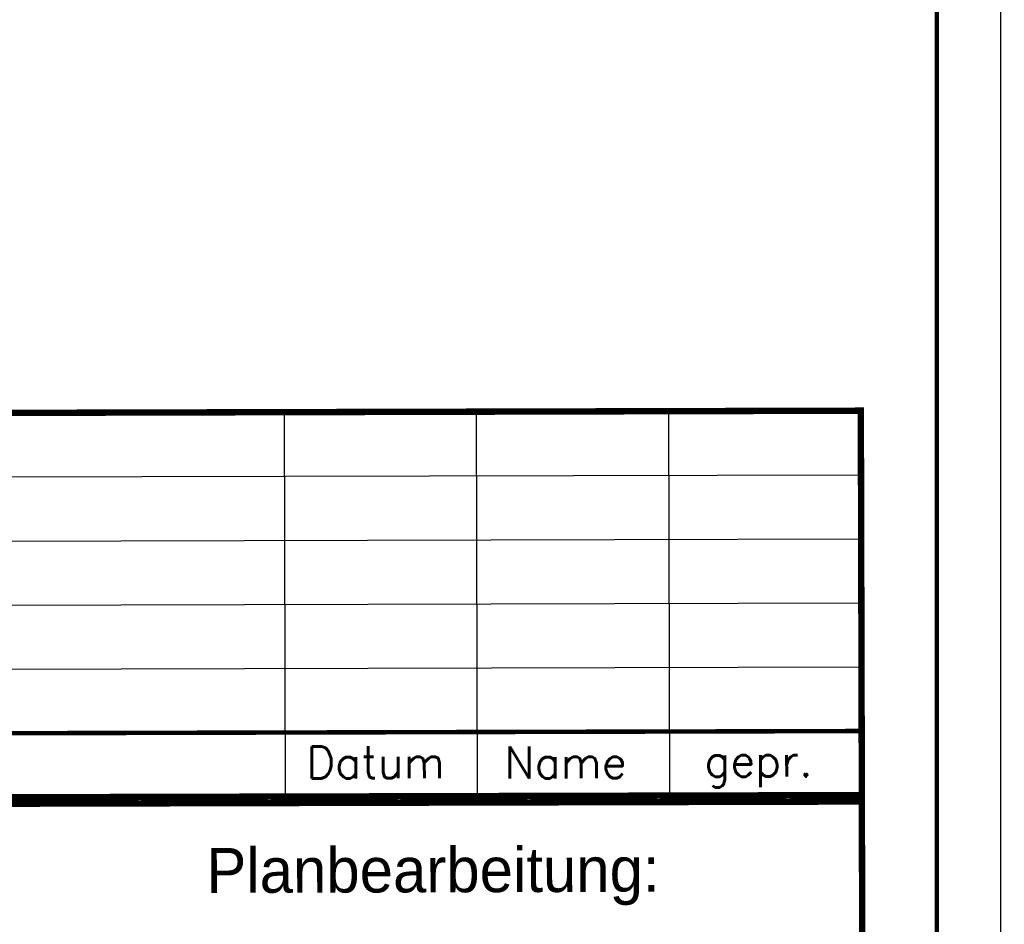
# Model space of a CAD drawing. Extents: x 0 to 1135, y 0 to 420.
# Tile 42 of 52: x 1058 to 1135, y 71 to 142. Entities that reach past the tile are written whole.
import ezdxf
from ezdxf.enums import TextEntityAlignment as Align

# ---------------------------------------------------------------- set-up
doc = ezdxf.new("R2010")
doc.units = 0
doc.header["$LTSCALE"] = 2
doc.header["$MEASUREMENT"] = 0
doc.linetypes.add('AUSGEZOGEN', pattern=[0])
for name, color, linetype in [('FBR', 8, 'CONTINUOUS'), ('LEGENDE', 7, 'AUSGEZOGEN'), ('RAHMEN', 250, 'AUSGEZOGEN')]:
    doc.layers.add(name, color=color, linetype=linetype)
doc.styles.add('ROMANS', font='romans.shx', dxfattribs={"width": 0.8})
doc.styles.add('UNIR-H', font='unir_h.shx', dxfattribs={"width": 0.8})

msp = doc.modelspace()

# ---------------------------------------------------------------- linework, layer by layer
at = {"layer": 'FBR'}
for points in [[(88.009, 187.528, 0), (104.839, 188.975, 0), (166.439, 194.269, -0.000002), (228.71, 199.62, 0.000002), (290.98, 204.971, 0.000001), (321.649, 207.607, 0.000001), (340.796, 209.253, 0.000002), (353.251, 210.323, -0.000001), (365.705, 211.394, -0.000007)], [(87.666, 191.514, 0), (104.497, 192.96, 0), (166.097, 198.254, -0.000002), (228.367, 203.605, 0.000002), (290.638, 208.957, 0.000001), (321.307, 211.592, 0.000001), (340.454, 213.238, 0.000002), (352.908, 214.308, -0.000001), (365.363, 215.379, -0.000007)], [(377.816, 216.449, 0.000001), (390.27, 217.519, 0.000044)], [(378.159, 212.464, 0.000001), (390.613, 213.534, 0.000044)]]:
    msp.add_lwpolyline(points, format="xyb", dxfattribs=at)
at = {"layer": 'LEGENDE'}
for p, q in [((1094.141, 81.484), (1094.064, 111.484)), ((1109.141, 81.522), (1109.064, 111.522)), ((1079.141, 81.445), (1079.064, 111.445)), ((959.078, 106.137), (1124.077, 106.561)), ((959.09, 101.137), (1124.09, 101.561)), ((959.103, 96.137), (1124.103, 96.561)), ((959.116, 91.137), (1124.116, 91.561))]:
    msp.add_line(p, q, dxfattribs=at)
for points, const_width in [([(1124.064, 111.561), (959.065, 111.137)], 0.5), ([(1124.142, 81.311), (1124.063, 111.811)], 0.5), ([(959.129, 86.137), (1124.128, 86.561)], 0.35), ([(959.142, 81.137), (1124.141, 81.561)], 0.5), ([(1124.323, 10.811), (1124.142, 81.311)], 0.5), ([(1124.392, 81.061), (958.893, 80.636)], 0.5)]:
    msp.add_lwpolyline(points, dxfattribs=dict(at, const_width=const_width))
at = {"layer": 'RAHMEN'}
msp.add_line((1135, 0), (1135, 420), dxfattribs=at)
at = {"layer": 'RAHMEN', "const_width": 0.35}
msp.add_lwpolyline([(25, 5), (1130, 5), (1130, 415), (25, 415), (25, 5)], dxfattribs=at)

# ---------------------------------------------------------------- texts
at = {"layer": 'LEGENDE', "style": 'ROMANS'}
for s, p in [('Datum', (1080.77, 82.858)), ('Name', (1096.238, 82.855)), ('gepr.', (1111.847, 82.991))]:
    msp.add_text(s, height=2.5, rotation=0.14716, dxfattribs=at).set_placement(p)
at = {"layer": 'LEGENDE', "style": 'UNIR-H'}
msp.add_text('Planbearbeitung:', height=3.5, rotation=0.14716, dxfattribs=at).set_placement((1090.661, 73.975), align=Align.CENTER)

doc.saveas('drawing.dxf')
